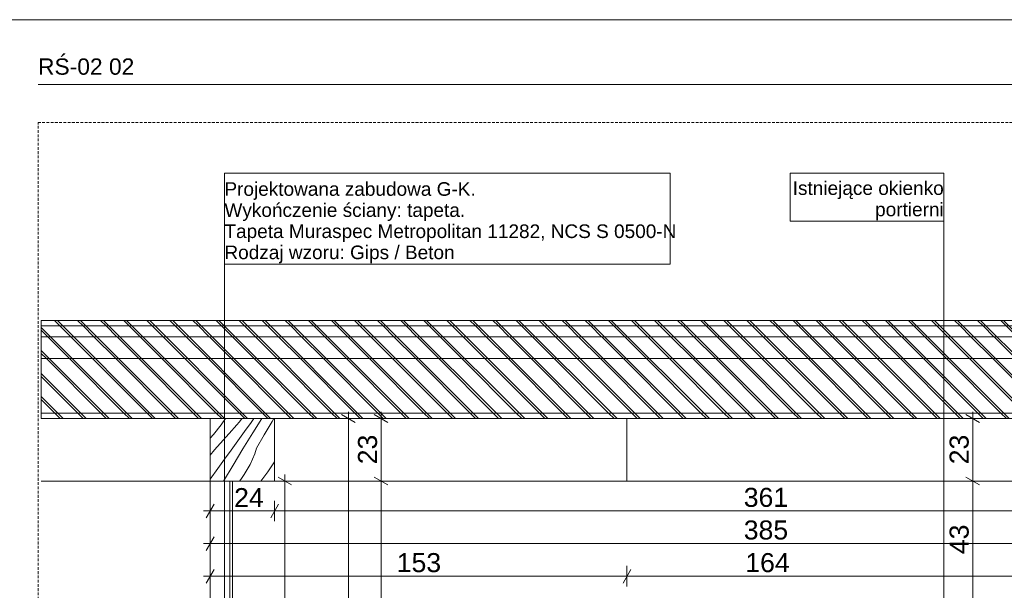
# Model space of a CAD drawing. Extents: x 180 to 5640, y 54 to 2910.
# Tile 3 of 4: x 2249 to 4059, y 1861 to 2910. Entities that reach past the tile are written whole.
import ezdxf
from ezdxf.xclip import XClip

# ---------------------------------------------------------------- set-up
doc = ezdxf.new("R2010")
doc.units = 0
doc.header["$MEASUREMENT"] = 0
doc.header["$XCLIPFRAME"] = 0
doc.linetypes.add('Przerywana', pattern=[48, 24, -24])
doc.linetypes.add('Przerywana długa', pattern=[78, 50, -28])
for name, color, linetype in [('320-W Umeblowanie', 7, 'Continuous'), ('370-W Ściany projektowane', 7, 'Continuous'), ('399-W Wymiary i opisy', 7, 'Continuous'), ('420-K Ściany', 7, 'Continuous'), ('460-K Stropy', 7, 'Continuous'), ('810-G Ogólne', 7, 'Continuous'), ('820-G Rysunki Obrazki', 7, 'Continuous'), ('824-G Wypełnienia RŚ', 7, 'Continuous'), ('840-G Znaczniki ogólne', 7, 'Continuous')]:
    doc.layers.add(name, color=color, linetype=linetype)
doc.styles.add('STYL_AUTOMATYCZNY_2', font='arial.ttf')
doc.styles.add('STYL_AUTOMATYCZNY_3', font='arial.ttf')
pattern_1 = [(135, (2540.43, 856.943), (21.2132, 21.2132), [])]

# ---------------------------------------------------------------- blocks, each defined once
blk = doc.blocks.new('*X8')
at = {"layer": '320-W Umeblowanie', "color": 94, "linetype": 'Continuous', "lineweight": 0, "ltscale": 0.5}
for p, q in [((2619.4, 2165), (2627.4, 2176.8)), ((2652.8, 2170.3), (2657.1, 2175.6)), ((2657.1, 2175.6), (2658.1, 2176.8)), ((2674.7, 2169.6), (2679.9, 2176.8)), ((2677.9, 2150.5), (2694.5, 2176.8)), ((2713.2, 2171.5), (2716.4, 2176.8)), ((2605.8, 2147.4), (2619.4, 2165)), ((2607.6, 2118.9), (2639.3, 2154.7)), ((2639.3, 2154.7), (2643.8, 2159.9)), ((2643.8, 2159.9), (2648.3, 2165.1)), ((2648.3, 2165.1), (2652.8, 2170.3)), ((2662.4, 2152.7), (2674.7, 2169.6)), ((2698.8, 2146.8), (2713.2, 2171.5)), ((2599.4, 2140.3), (2605.8, 2147.4)), ((2650.2, 2135.8), (2662.4, 2152.7)), ((2659.6, 2120.8), (2677.9, 2150.5)), ((2684.7, 2122), (2698.8, 2146.8)), ((2599.4, 2109.1), (2607.6, 2118.9)), ((2625.8, 2101.8), (2637.9, 2118.8)), ((2637.9, 2118.8), (2650.2, 2135.8)), ((2641.5, 2090.9), (2659.6, 2120.8)), ((2681.3, 2111.8), (2684.7, 2122)), ((2613.6, 2084.8), (2625.8, 2101.8)), ((2672.8, 2092.1), (2677.3, 2101.9)), ((2677.3, 2101.9), (2681.3, 2111.8)), ((2599.4, 2065), (2613.6, 2084.8)), ((2624.2, 2061.8), (2641.5, 2090.9)), ((2662.1, 2073.6), (2667.7, 2082.7)), ((2667.7, 2082.7), (2672.8, 2092.1)), ((2705.6, 2078.7), (2718, 2097.1)), ((2653.7, 2061.8), (2656, 2064.8)), ((2656, 2064.8), (2662.1, 2073.6)), ((2692.5, 2061.8), (2705.6, 2078.7))]:
    blk.add_line(p, q, dxfattribs=at)
blk = doc.blocks.new('Rysunek_2_2', base_point=(2540.4, 856.9))
at = {"layer": '460-K Stropy', "linetype": 'Continuous', "lineweight": 13}
h = blk.add_hatch(dxfattribs=at)
h.set_pattern_fill('Ściany_istniejące_0002', color=8, style=0, pattern_type=2)
h.set_pattern_definition(pattern_1)
h.paths.add_polyline_path([(4527.9, 2356.9), (2288.8, 2356.9), (2288.8, 2346.9), (4527.9, 2346.9)])
h = blk.add_hatch(dxfattribs=at)
h.set_pattern_fill('Ściany_istniejące_0002', color=8, style=0, pattern_type=2)
h.set_pattern_definition(pattern_1)
h.paths.add_polyline_path([(4527.9, 2346.9), (2288.8, 2346.9), (2288.8, 2326.9), (4527.9, 2326.9)])
h = blk.add_hatch(dxfattribs=at)
h.set_pattern_fill('Ściany_istniejące_0002', color=8, style=0, pattern_type=2)
h.set_pattern_definition(pattern_1)
h.paths.add_polyline_path([(4527.9, 2326.9), (2288.8, 2326.9), (4527.9, 2326.8)])
h = blk.add_hatch(dxfattribs=at)
h.set_pattern_fill('Ściany_istniejące_0002', color=8, style=0, pattern_type=2)
h.set_pattern_definition(pattern_1)
h.paths.add_polyline_path([(2288.8, 2286.8), (4527.9, 2286.8), (4527.9, 2326.8), (2288.8, 2326.8)])
h = blk.add_hatch(dxfattribs=at)
h.set_pattern_fill('Ściany_istniejące_0002', color=8, style=0, pattern_type=2)
h.set_pattern_definition(pattern_1)
h.paths.add_polyline_path([(2288.8, 2286.8), (2288.8, 2186.8), (4527.9, 2186.8), (4675.2, 2186.8), (4675.2, 2286.8), (4527.9, 2286.8)])
h = blk.add_hatch(dxfattribs=at)
h.set_pattern_fill('Ściany_istniejące_0002', color=8, style=0, pattern_type=2)
h.set_pattern_definition(pattern_1)
h.paths.add_polyline_path([(2288.8, 2176.8), (4527.9, 2176.8), (4527.9, 2186.8), (2288.8, 2186.8)])
at = {"layer": '824-G Wypełnienia RŚ', "linetype": 'Continuous', "lineweight": 13}
h = blk.add_hatch(dxfattribs=at)
h.set_pattern_fill('_Poza_zakresem_opracowan_3D', color=8, style=0, pattern_type=2)
h.set_pattern_definition([(135, (4189.696, 2310.11), (21.2132, 21.2132), [])])
h.paths.add_polyline_path([(4675.2, 2356.9), (2288.8, 2356.9), (2288.8, 2176.8), (4522.9, 2177.6), (4523, 1991.9), (4675.2, 1992)])
at = {"layer": '320-W Umeblowanie', "color": 94, "linetype": 'Continuous', "lineweight": 0, "ltscale": 0.5}
for p, q in [((2599.4, 2176.8), (2599.4, 2061.8)), ((2717.9, 2176.8), (2599.4, 2176.8)), ((2717.9, 2176.8), (2717.9, 2061.8)), ((3365.7, 2061.8), (3365.7, 2176.8)), ((2717.9, 2061.8), (2599.4, 2061.8)), ((2635.7, 2061.8), (2635.7, 1406.9)), ((2640.7, 1406.9), (2640.7, 2061.8)), ((4185.7, 2061.8), (3365.7, 2061.8))]:
    blk.add_line(p, q, dxfattribs=at)
at = {"layer": '370-W Ściany projektowane', "color": 94, "linetype": 'Continuous', "lineweight": 0, "ltscale": 0.5}
blk.add_line((2599.4, 1406.9), (2599.4, 2061.8), dxfattribs=at)
at = {"layer": '399-W Wymiary i opisy', "color": 154, "linetype": 'Continuous', "lineweight": 13, "ltscale": 0.5}
for p, q in [((2872.4, 2176.8), (2834.9, 2176.8)), ((2866.2, 2169.6), (2841.2, 2184.1)), ((2853.7, 2176.8), (2853.7, 2189.1)), ((2853.7, 1231.9), (2853.7, 2176.8)), ((2932.4, 2176.8), (2894.9, 2176.8)), ((2926.2, 2169.6), (2901.2, 2184.1)), ((2913.7, 2176.8), (2913.7, 2189.1)), ((2913.7, 2061.8), (2913.7, 2176.8)), ((4020.1, 2176.8), (3982.6, 2176.8)), ((4013.8, 2169.6), (3988.8, 2184.1)), ((4001.3, 2176.8), (4001.3, 2189.1)), ((4001.3, 2061.8), (4001.3, 2176.8)), ((2749.3, 2054.6), (2724.3, 2069.1)), ((2736.8, 2061.8), (2736.8, 2074.1)), ((2901.2, 2069.1), (2926.2, 2054.6)), ((3988.8, 2069.1), (4013.8, 2054.6)), ((2755.5, 2061.8), (2718, 2061.8)), ((2736.8, 1406.9), (2736.8, 2061.8)), ((2932.4, 2061.8), (2894.9, 2061.8)), ((2913.7, 1231.9), (2913.7, 2061.8)), ((4020.1, 2061.8), (3982.6, 2061.8)), ((4001.3, 1846.4), (4001.3, 2061.8)), ((2606.6, 2019.3), (2592.2, 1994.3)), ((2599.4, 1988.1), (2599.4, 2025.6)), ((2725.1, 2019.3), (2710.7, 1994.3)), ((2717.9, 1988.1), (2717.9, 2025.6)), ((2587.2, 2006.8), (2599.4, 2006.8)), ((2599.4, 2006.8), (2717.9, 2006.8)), ((2717.9, 2006.8), (4522.9, 2006.8)), ((2606.6, 1959.3), (2592.2, 1934.3)), ((2599.4, 1928.1), (2599.4, 1965.6)), ((2587.2, 1946.8), (2599.4, 1946.8)), ((2599.4, 1946.8), (4522.9, 1946.8)), ((2599.4, 1868.1), (2599.4, 1905.6)), ((3365.7, 1868.1), (3365.7, 1905.6)), ((2587.2, 1886.8), (2599.4, 1886.8)), ((2606.6, 1899.3), (2592.2, 1874.3)), ((2599.4, 1886.8), (3365.7, 1886.8)), ((3372.9, 1899.3), (3358.5, 1874.3)), ((3365.7, 1886.8), (4186, 1886.8))]:
    blk.add_line(p, q, dxfattribs=at)
at = {"layer": '420-K Ściany', "color": 94, "linetype": 'Continuous', "lineweight": 0, "ltscale": 0.5}
blk.add_line((2599.4, 2061.8), (2288.8, 2061.8), dxfattribs=at)
at = {"layer": '460-K Stropy', "color": 7, "linetype": 'Continuous', "lineweight": 13, "ltscale": 0.5}
for p, q in [((4522.9, 2356.9), (2288.8, 2356.9)), ((4527.9, 2346.9), (2288.8, 2346.9)), ((4527.9, 2326.8), (2288.8, 2326.8)), ((2599.4, 2176.8), (2288.8, 2176.8)), ((4522.9, 2176.8), (2717.9, 2176.8))]:
    blk.add_line(p, q, dxfattribs=at)
at = {"layer": '460-K Stropy', "color": 7, "linetype": 'Przerywana', "lineweight": 13, "ltscale": 0.5}
blk.add_line((4527.9, 2326.9), (2288.8, 2326.9), dxfattribs=at)
at = {"layer": '460-K Stropy', "color": 94, "linetype": 'Continuous', "lineweight": 0, "ltscale": 0.5}
blk.add_line((2717.9, 2061.8), (3365.7, 2061.8), dxfattribs=at)
at = {"layer": '460-K Stropy', "color": 7, "linetype": 'Continuous', "lineweight": 13, "ltscale": 0.5, "flags": 128}
for points in [[(4675.2, 2286.8), (4647.9, 2286.8), (4527.9, 2286.8), (2288.8, 2286.8)], [(4675.2, 2186.8), (4647.9, 2186.8), (4527.9, 2186.8), (2288.8, 2186.8)]]:
    blk.add_lwpolyline(points, dxfattribs=at)
at = {"layer": '820-G Rysunki Obrazki', "color": 154, "linetype": 'Continuous', "lineweight": 13, "ltscale": 0.5}
for p, q in [((3445, 2628), (2625.7, 2628)), ((2625.7, 2628), (2625.7, 2460.8)), ((3445, 2460.8), (3445, 2628)), ((3948, 2628), (3665.5, 2628)), ((3665.5, 2628), (3665.5, 2539.4)), ((3948, 2539.4), (3948, 2628)), ((3665.5, 2539.4), (3948, 2539.4)), ((3948, 2539.4), (3665.5, 2539.4)), ((3948, 1616.9), (3948, 2539.4)), ((2625.7, 2460.8), (3445, 2460.8)), ((2625.7, 1737.4), (2625.7, 2460.8)), ((2625.7, 2460.8), (3445, 2460.8))]:
    blk.add_line(p, q, dxfattribs=at)
at = {"layer": '824-G Wypełnienia RŚ', "color": 7, "linetype": 'Continuous', "lineweight": 13, "ltscale": 0.5, "flags": 128}
blk.add_lwpolyline([(4675.2, 2356.9), (2288.8, 2356.9), (2288.8, 2176.8), (4522.9, 2177.6), (4523, 1991.9), (4675.2, 1992)], dxfattribs=at)
at = {"color": 7, "linetype": 'Continuous', "lineweight": 13, "ltscale": 0.5}
blk.add_blockref('*X8', (0, 0), dxfattribs=at)
at = {"layer": '399-W Wymiary i opisy', "color": 154, "linetype": 'Continuous', "lineweight": 13, "char_height": 35, "width": 53.391, "attachment_point": 7, "rotation": 90, "style": 'STYL_AUTOMATYCZNY_2'}
for s, insert in [('\\A1;{\\pql;\\fArial|b0|i0|c238|p0;\\W1.000000;23}', (2906.7, 2092.6)), ('\\A1;{\\pql;\\fArial|b0|i0|c238|p0;\\W1.000000;23}', (3994.3, 2092.6)), ('\\A1;{\\pql;\\fArial|b0|i0|c238|p0;\\W1.000000;43}', (3994.3, 1927.4))]:
    blk.add_mtext(s, dxfattribs=dict(at, insert=insert))
at = {"layer": '399-W Wymiary i opisy', "color": 154, "linetype": 'Continuous', "lineweight": 13, "char_height": 35, "attachment_point": 7, "style": 'STYL_AUTOMATYCZNY_2'}
for s, insert, width in [('\\A1;{\\pql;\\fArial|b0|i0|c238|p0;\\W1.000000;24}', (2643.5, 2013.8), 53.391), ('\\A1;{\\pql;\\fArial|b0|i0|c238|p0;\\W1.000000;361}', (3580.4, 2013.8), 80.086), ('\\A1;{\\pql;\\fArial|b0|i0|c238|p0;\\W1.000000;385}', (3580.4, 1953.8), 80.086), ('\\A1;{\\pql;\\fArial|b0|i0|c238|p0;\\W1.000000;153}', (2942.5, 1893.8), 80.086), ('\\A1;{\\pql;\\fArial|b0|i0|c238|p0;\\W1.000000;164}', (3583.2, 1893.8), 80.086)]:
    blk.add_mtext(s, dxfattribs=dict(at, insert=insert, width=width))
at = {"layer": '820-G Rysunki Obrazki', "color": 154, "linetype": 'Continuous', "lineweight": 13, "char_height": 25, "style": 'STYL_AUTOMATYCZNY_3'}
for s, insert, attachment_point, line_spacing_factor in [('\\A1;{\\pqr;\\fArial|b0|i0|c238|p0;\\W1.000000;Istniejące okienko\\P\\pqr;\\fArial|b0|i0|c238|p0;\\W1.000000;portierni}', (3948, 2541.1), 9, 0.940343), ('\\A1;{\\pql;\\fArial|b0|i0|c238|p0;\\W1.000000;Projektowana zabudowa G-K.\\P\\pql;\\fArial|b0|i0|c238|p0;\\W1.000000;Wykończenie ściany: tapeta.\\P\\pql;\\fArial|b0|i0|c238|p0;\\W1.000000;Tapeta Muraspec Metropolitan 11282, NCS S 0500-N\\P\\pql;\\fArial|b0|i0|c238|p0;\\W1.000000;Rodzaj wzoru: Gips / Beton}', (2625.7, 2462.2), 7, 0.931606)]:
    blk.add_mtext(s, dxfattribs=dict(at, insert=insert, attachment_point=attachment_point, line_spacing_factor=line_spacing_factor))

msp = doc.modelspace()

# ---------------------------------------------------------------- linework, layer by layer
at = {"layer": '810-G Ogólne', "color": 7, "linetype": 'Continuous', "lineweight": 13, "ltscale": 0.1}
msp.add_line((4890, 2910), (180, 2910), dxfattribs=at)
at = {"layer": '820-G Rysunki Obrazki', "color": 7, "linetype": 'Continuous', "lineweight": 13, "ltscale": 0.1}
msp.add_line((2283, 2790.8), (4675.2, 2790.8), dxfattribs=at)
at = {"layer": '840-G Znaczniki ogólne', "color": 8, "linetype": 'Przerywana długa', "lineweight": 13, "ltscale": 0.1}
msp.add_lwpolyline([(2283, 2720.8), (4675.2, 2720.8), (4675.2, 206), (2283, 206)], close=True, dxfattribs=at)

# ---------------------------------------------------------------- block references
at = {"layer": '820-G Rysunki Obrazki', "color": 7, "linetype": 'Continuous', "lineweight": 13, "ltscale": 0.1}
ref = msp.add_blockref('Rysunek_2_2', (2540.4, 856.9), dxfattribs=at)
XClip(ref).set_block_clipping_path([(2282.9966476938, 205.9574740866), (4675.1696846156, 2720.7959230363)])

# ---------------------------------------------------------------- texts
at = {"layer": '820-G Rysunki Obrazki', "color": 7, "lineweight": 13, "char_height": 30, "attachment_point": 1, "style": 'STYL_AUTOMATYCZNY_2'}
for s, insert in [('\\A1;{\\pql;\\pt0;\\fArial|b0|i0|c238|p0;\\W1.000000;RŚ-02 02}', (2283, 2838.8)), ('\\A1;{\\pql;\\pt0;\\fArial|b0|i0|c238|p0;\\W1.000000;}', (3074.4, 2838.8))]:
    msp.add_mtext(s, dxfattribs=dict(at, insert=insert))

doc.saveas('drawing.dxf')
